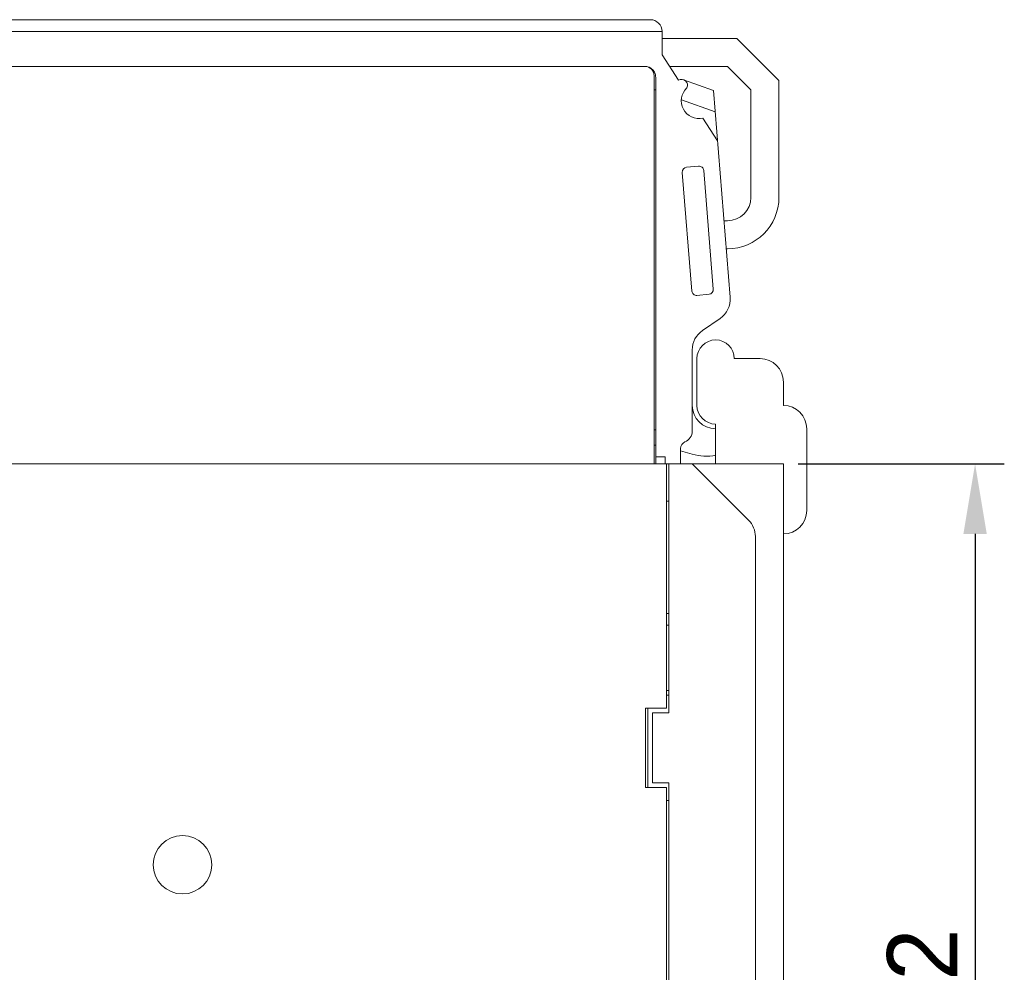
# Model space of a CAD drawing. Header units: inches. Extents: x 830 to 2908, y -1046 to 167.
# Tile 10 of 62: x 2673 to 2715, y -894 to -853. Entities that reach past the tile are written whole.
import ezdxf

# ---------------------------------------------------------------- set-up
doc = ezdxf.new("R2010")
doc.units = ezdxf.units.IN
doc.header["$LTSCALE"] = 23.1
doc.header["$MEASUREMENT"] = 0
doc.header["$PDSIZE"] = -5
doc.layers.get('0').update_dxf_attribs({"lineweight": 18})
doc.layers.get('Defpoints').update_dxf_attribs({"lineweight": 18})
doc.layers.add('1_27', color=7, linetype='Continuous', lineweight=18)
doc.layers.add('1_6', color=7, linetype='Continuous', lineweight=18)
doc.styles.add('文字样式①', font='txt')
doc.dimstyles.new('标准样式（宋体）', dxfattribs={"dimtxt": 3, "dimasz": 3, "dimexe": 1.25, "dimexo": 0.625, "dimtad": 1, "dimtoh": 1, "dimdec": 8, "dimdsep": 46, "dimtxsty": '文字样式①', "dimcen": 0, "dimdle": 6, "dimadec": 0, "dimazin": 0, "dimtfac": 1, "dimtofl": 0, "dimtmove": 0, "dimatfit": 3, "dimfxl": 1, "dimtolj": 1, "dimarcsym": 0})

# ---------------------------------------------------------------- blocks, each defined once
blk = doc.blocks.new('*D19')
at = {"color": 0, "lineweight": -2, "transparency": 16777216}
for p, q in [((2706.455, -872.014), (2715.277, -872.014)), ((2714.027, -875.014), (2714.027, -921.014)), ((2706.455, -924.014), (2715.277, -924.014))]:
    blk.add_line(p, q, dxfattribs=at)
at = {"color": 0, "transparency": 16777216}
for points in [[(2713.527, -875.014), (2714.527, -875.014), (2714.027, -872.014)], [(2713.527, -921.014), (2714.527, -921.014), (2714.027, -924.014)]]:
    blk.add_solid(points, dxfattribs=at)
at = {"layer": 'Defpoints', "color": 0, "transparency": 16777216}
for p in [(2705.83, -872.014), (2705.83, -924.014), (2714.027, -924.014)]:
    blk.add_point(p, dxfattribs=at)
at = {"color": 0, "lineweight": 0, "transparency": 16777216, "insert": (2711.785, -898.014), "char_height": 3, "attachment_point": 5, "rotation": 90, "style": '文字样式①'}
blk.add_mtext('\\A1;52{\\H1x;%%p0.2}', dxfattribs=at)

msp = doc.modelspace()

# ---------------------------------------------------------------- linework, layer by layer
at = {"color": 7, "linetype": 'Continuous', "lineweight": 0}
for p, q in [((2702.13, -867.514), (2702.13, -869.514)), ((2704.83, -867.514), (2703.73, -867.514)), ((2705.83, -869.514), (2705.83, -868.514)), ((2702.93, -870.314), (2702.93, -872.014)), ((2706.83, -874.014), (2706.83, -870.514)), ((2631.608, -872.014), (2700.83, -872.014)), ((2700.83, -882.464), (2700.83, -872.014)), ((2700.93, -872.014), (2705.83, -872.014)), ((2700.93, -872.014), (2700.93, -882.664)), ((2701.93, -872.014), (2704.337, -874.421)), ((2705.83, -872.014), (2705.83, -924.014)), ((2700.83, -873.614), (2700.93, -873.614)), ((2704.63, -875.128), (2704.63, -920.9)), ((2700.93, -878.414), (2700.83, -878.414)), ((2700.83, -878.914), (2700.93, -878.914)), ((2700.93, -881.714), (2700.83, -881.714)), ((2700.93, -881.914), (2700.83, -881.914)), ((2700.83, -882.464), (2699.93, -882.464)), ((2699.93, -882.464), (2699.93, -885.864)), ((2700.03, -885.864), (2700.03, -882.464)), ((2700.93, -882.664), (2700.23, -882.664)), ((2700.23, -882.664), (2700.23, -885.664)), ((2700.83, -885.864), (2699.93, -885.864)), ((2700.23, -885.664), (2700.93, -885.664)), ((2700.83, -907.314), (2700.83, -885.864)), ((2700.93, -885.664), (2700.93, -907.514)), ((2700.83, -886.414), (2700.93, -886.414))]:
    msp.add_line(p, q, dxfattribs=at)
msp.add_circle((2680.13, -889.164), 1.25, dxfattribs=at)
for centre, radius, start, end in [((2702.93, -867.514), 0.8, 0, 180), ((2704.83, -868.514), 1, 0, 90), ((2702.93, -869.514), 0.8, 180, 270), ((2705.83, -870.514), 1, 0, 90), ((2705.83, -874.014), 1, 270, 0), ((2703.63, -875.128), 1, 0, 45)]:
    msp.add_arc(centre, radius, start, end, dxfattribs=at)
at = {"layer": '1_27', "color": 7, "linetype": 'Continuous', "lineweight": 0}
for p, q in [((2699.902, -855.014), (2634.36, -855.014)), ((2700.302, -872.014), (2700.302, -855.414))]:
    msp.add_line(p, q, dxfattribs=at)
msp.add_arc((2699.902, -855.414), 0.4, 0.0001, 89.9476, dxfattribs=at)
at = {"layer": '1_6', "color": 7, "linetype": 'Continuous', "lineweight": 0}
for p, q in [((2635.11, -853.014), (2700.138, -853.014)), ((2700.638, -853.514), (2635.191, -853.514)), ((2700.638, -854.514), (2700.638, -853.514)), ((2700.638, -853.814), (2703.838, -853.814)), ((2703.838, -853.814), (2705.638, -855.614)), ((2700.638, -854.514), (2701.343, -855.608)), ((2634.31, -855.014), (2699.914, -855.014)), ((2700.96, -855.014), (2703.438, -855.014)), ((2704.438, -856.014), (2703.438, -855.014)), ((2700.376, -855.513), (2700.363, -855.398)), ((2700.376, -855.513), (2700.376, -872.014)), ((2702.839, -856.039), (2701.563, -855.583)), ((2705.638, -860.614), (2705.638, -855.614)), ((2700.302, -856.014), (2700.376, -856.014)), ((2702.839, -856.039), (2703.552, -864.891)), ((2704.438, -856.014), (2704.438, -860.614)), ((2701.464, -856.436), (2702.913, -856.953)), ((2702.388, -857.228), (2703.013, -858.198)), ((2702.203, -859.28), (2701.684, -859.329)), ((2702.831, -864.542), (2702.422, -859.463)), ((2701.504, -859.544), (2701.913, -864.624)), ((2703.288, -861.614), (2703.438, -861.614)), ((2703.438, -862.814), (2703.385, -862.814)), ((2702.131, -864.807), (2702.65, -864.757)), ((2703.121, -865.796), (2702.365, -866.314)), ((2701.93, -870.614), (2701.93, -867.139)), ((2700.302, -870.564), (2700.376, -870.564)), ((2700.376, -871.214), (2700.302, -871.214)), ((2700.776, -871.714), (2700.376, -871.714)), ((2700.776, -872.014), (2700.776, -871.714)), ((2701.43, -872.014), (2701.43, -871.356)), ((2701.93, -871.594), (2701.43, -871.46)), ((2700.83, -872.014), (2700.93, -872.014))]:
    msp.add_line(p, q, dxfattribs=at)
for centre, radius, start, end in [((2700.138, -853.514), 0.5, 0, 90), ((2701.479, -855.818), 0.25, 333.8572, 122.8129), ((2702.225, -856.484), 0.762, 133.1898, 282.37), ((2701.703, -859.528), 0.2, 95.4274, 184.6059), ((2702.222, -859.479), 0.2, 4.6059, 95.4274), ((2703.438, -860.614), 2.2, 270, 0), ((2703.438, -860.614), 1, 270, 0), ((2702.632, -864.558), 0.2, 275.4274, 4.6059), ((2702.112, -864.608), 0.2, 184.6059, 275.4274), ((2702.555, -864.971), 1, 304.4354, 4.6059), ((2702.93, -867.139), 1, 124.4354, 180), ((2702.93, -869.514), 1, 180, 270), ((2701.43, -870.614), 0.5, 292.0243, 360), ((2701.73, -871.356), 0.3, 112.0243, 180), ((2702.537, -869.689), 2, 252.3457, 281.3735)]:
    msp.add_arc(centre, radius, start, end, dxfattribs=at)
msp.add_open_spline([(2700.065, -855.041), (2700.018, -855.024), (2699.966, -855.014), (2699.914, -855.014)], degree=3, dxfattribs=at)
for points, knots in [([(2700.309, -855.255), (2700.295, -855.23), (2700.244, -855.153), (2700.154, -855.078), (2700.076, -855.045), (2700.065, -855.041)], [0, 0, 0, 0, 0.298214, 0.909243, 1, 1, 1, 1]), ([(2700.363, -855.398), (2700.359, -855.377), (2700.346, -855.331), (2700.324, -855.281), (2700.309, -855.255)], [0, 0, 0, 0, 0.474399, 1, 1, 1, 1])]:
    msp.add_open_spline(points, degree=3, knots=knots, dxfattribs=at)

# ---------------------------------------------------------------- dimensions: what is measured, and where the dimension line sits
at = {"color": 142, "lineweight": 0}
dim = msp.add_linear_dim(base=(2714.027, -924.014), p1=(2705.83, -872.014), p2=(2705.83, -924.014), angle=90, text='<>{\\H1x;%%p0.2}', dimstyle='标准样式（宋体）', override={"dimdec": 1, "dimarcsym": 1}, dxfattribs=at)
dim.commit()
dim.dimension.update_dxf_attribs({"geometry": '*D19', "text_midpoint": (2711.785, -898.014)})

doc.saveas('drawing.dxf')
